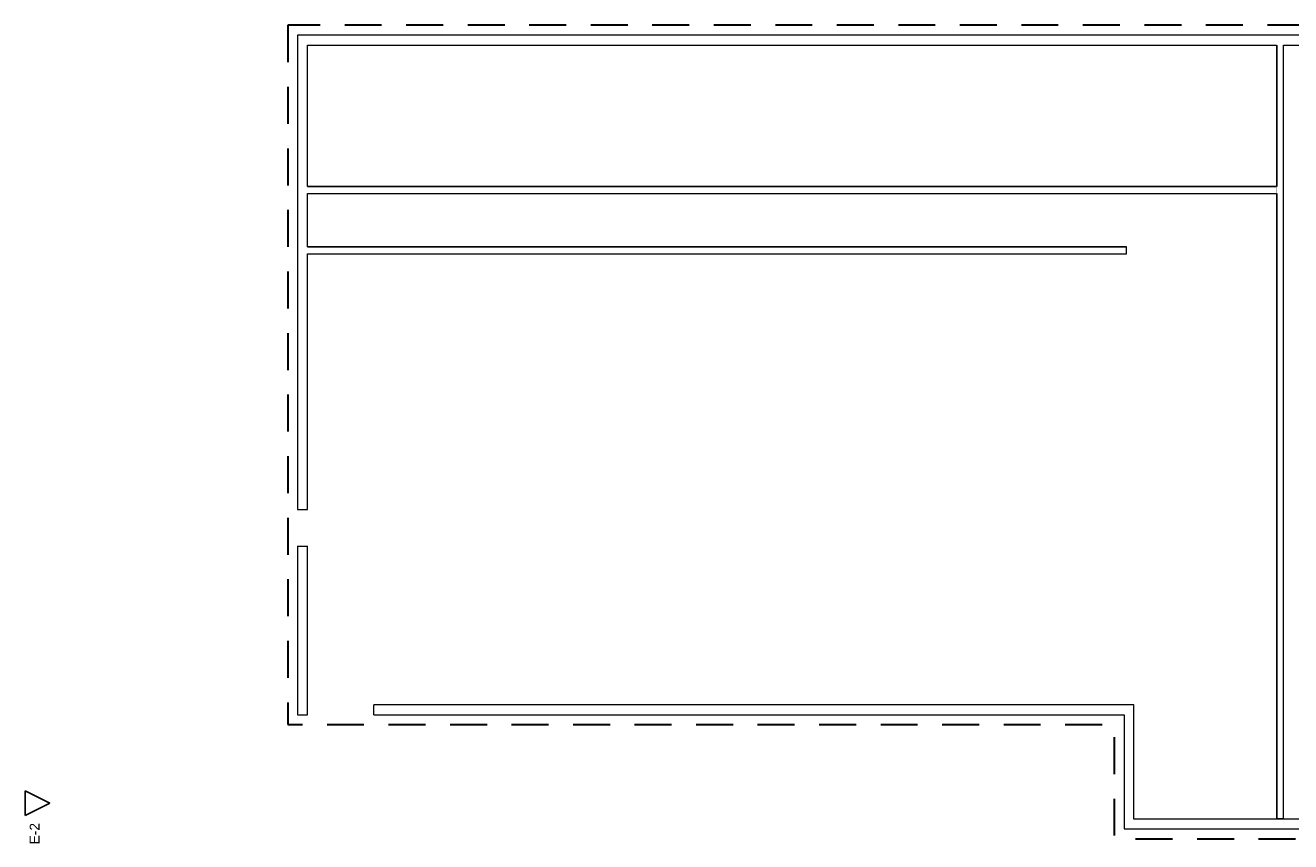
# Model space of a CAD drawing. Header units: millimetres. Extents: x -44596 to 32114, y 34976 to 82978.
# Tile 20 of 63: x 17522 to 22665, y 56206 to 59521. Entities that reach past the tile are written whole.
import ezdxf

# ---------------------------------------------------------------- set-up
doc = ezdxf.new("R2010")
doc.units = ezdxf.units.MM
doc.header["$MEASUREMENT"] = 0
doc.linetypes.add('Przerywana długa', pattern=[250, 150, -100])
doc.linetypes.add('Wipeout_Contour', pattern=[100, 0, -100])
for name, color, linetype in [('410-Fundamenty', 7, 'Continuous'), ('850-Znaczniki robocze', 7, 'Continuous'), ('Nowe_299-A Wymiary Opisy_Nr_pióra__6', 7, 'Continuous')]:
    doc.layers.add(name, color=color, linetype=linetype)
doc.styles.add('GENERATED_STYLE_2', font='txt')

msp = doc.modelspace()

# ---------------------------------------------------------------- texts
at = {"layer": '850-Znaczniki robocze', "color": 251, "lineweight": 25, "insert": (17579.5, 56281.8), "char_height": 40, "attachment_point": 9, "rotation": 90, "style": 'GENERATED_STYLE_2'}
msp.add_mtext('\\A1;{\\pqr;\\fArial|b0|i0|c238|p38;E-2}', dxfattribs=at)

# ---------------------------------------------------------------- wipeouts: each hides what was drawn before it
at = {"color": 251, "linetype": 'Wipeout_Contour', "lineweight": 0, "ltscale": 255324.375332}
msp.add_wipeout([(22635.2, 59476.5), (23559.2, 59476.5), (23559.2, 59481.5), (22635.2, 59481.5)], dxfattribs=at).dxf.layer = '410-Fundamenty'
at = {"color": 251, "linetype": 'Wipeout_Contour', "lineweight": 0, "ltscale": 240197.038681}
msp.add_wipeout([(18628.2, 57405.5), (18628.2, 56721.5), (18633.2, 56726.5), (18633.2, 57405.5)], dxfattribs=at).dxf.layer = '410-Fundamenty'
at = {"color": 251, "linetype": 'Wipeout_Contour', "lineweight": 0, "ltscale": 242577.759418}
msp.add_wipeout([(21987.2, 56721.5), (21987.2, 56257.5), (21992.2, 56262.5), (21992.2, 56726.5)], dxfattribs=at).dxf.layer = '410-Fundamenty'
at = {"color": 251, "linetype": 'Wipeout_Contour', "lineweight": 0, "ltscale": 177155.376704}
msp.add_wipeout([(17521.8, 56311.8), (17521.8, 56411.8), (17621.8, 56361.8)], dxfattribs=at).dxf.layer = '850-Znaczniki robocze'

# ---------------------------------------------------------------- next in the draw order: linework, layer by layer
at = {"layer": '850-Znaczniki robocze', "color": 251, "linetype": 'Continuous', "lineweight": 25}
for p, q in [((17521.8, 56411.8), (17621.8, 56361.8)), ((17521.8, 56311.8), (17521.8, 56411.8)), ((17621.8, 56361.8), (17521.8, 56311.8))]:
    msp.add_line(p, q, dxfattribs=at)

# ---------------------------------------------------------------- next in the draw order: wipeouts: each hides what was drawn before it
at = {"color": 251, "linetype": 'Wipeout_Contour', "lineweight": 0, "ltscale": 254652.741576}
msp.add_wipeout([(22633.7, 59476.5), (22635.2, 59476.5), (22635.2, 59481.5), (22633.7, 59481.5)], dxfattribs=at).dxf.layer = '410-Fundamenty'
at = {"color": 251, "linetype": 'Wipeout_Contour', "lineweight": 0, "ltscale": 240212.763622}
msp.add_wipeout([(18633.2, 57405.5), (18633.2, 56726.5), (18638.2, 56731.5), (18638.2, 57405.5)], dxfattribs=at).dxf.layer = '410-Fundamenty'
at = {"color": 251, "linetype": 'Wipeout_Contour', "lineweight": 0, "ltscale": 242603.66364}
msp.add_wipeout([(21992.2, 56726.5), (21992.2, 56262.5), (21997.2, 56267.5), (21997.2, 56731.5)], dxfattribs=at).dxf.layer = '410-Fundamenty'

# ---------------------------------------------------------------- next in the draw order: wipeouts: each hides what was drawn before it
at = {"color": 251, "linetype": 'Wipeout_Contour', "lineweight": 0, "ltscale": 254633.853371}
msp.add_wipeout([(22608.7, 59476.5), (22633.7, 59476.5), (22633.7, 59481.5), (22608.7, 59481.5)], dxfattribs=at).dxf.layer = '410-Fundamenty'
at = {"color": 251, "linetype": 'Wipeout_Contour', "lineweight": 0, "ltscale": 240228.489651}
msp.add_wipeout([(18638.2, 57405.5), (18638.2, 56731.5), (18643.2, 56736.5), (18643.2, 57405.5)], dxfattribs=at).dxf.layer = '410-Fundamenty'
at = {"color": 251, "linetype": 'Wipeout_Contour', "lineweight": 0, "ltscale": 242629.568393}
msp.add_wipeout([(21997.2, 56731.5), (21997.2, 56267.5), (22002.2, 56272.5), (22002.2, 56736.5)], dxfattribs=at).dxf.layer = '410-Fundamenty'

# ---------------------------------------------------------------- next in the draw order: wipeouts: each hides what was drawn before it
at = {"color": 251, "linetype": 'Wipeout_Contour', "lineweight": 0, "ltscale": 254614.966502}
msp.add_wipeout([(22607.2, 59476.5), (22608.7, 59476.5), (22608.7, 59481.5), (22607.2, 59481.5)], dxfattribs=at).dxf.layer = '410-Fundamenty'
at = {"color": 251, "linetype": 'Wipeout_Contour', "lineweight": 0, "ltscale": 255305.738937}
msp.add_wipeout([(22635.2, 59471.5), (23559.2, 59471.5), (23559.2, 59476.5), (22635.2, 59476.5)], dxfattribs=at).dxf.layer = '410-Fundamenty'
at = {"color": 251, "linetype": 'Wipeout_Contour', "lineweight": 0, "ltscale": 240275.705733}
msp.add_wipeout([(18643.2, 57405.5), (18643.2, 56736.5), (18668.2, 56761.5), (18668.2, 57405.5)], dxfattribs=at).dxf.layer = '410-Fundamenty'
at = {"color": 251, "linetype": 'Wipeout_Contour', "lineweight": 0, "ltscale": 242707.287327}
msp.add_wipeout([(22002.2, 56736.5), (22002.2, 56272.5), (22027.2, 56297.5), (22027.2, 56761.5)], dxfattribs=at).dxf.layer = '410-Fundamenty'

# ---------------------------------------------------------------- next in the draw order: linework, layer by layer
at = {"layer": '410-Fundamenty', "color": 251, "linetype": 'Continuous', "lineweight": 13, "flags": 128}
for points in [[(18628.2, 57405.5), (18633.2, 57405.5)], [(18628.2, 57405.5), (18628.2, 56721.5)], [(18633.2, 57405.5), (18638.2, 57405.5)], [(18638.2, 57405.5), (18643.2, 57405.5)], [(18643.2, 57405.5), (18668.2, 57405.5)], [(18668.2, 56761.5), (18668.2, 57405.5)], [(22027.2, 56297.5), (22027.2, 56761.5)], [(21987.2, 56721.5), (21987.2, 56257.5)]]:
    msp.add_lwpolyline(points, dxfattribs=at)

# ---------------------------------------------------------------- next in the draw order: wipeouts: each hides what was drawn before it
at = {"color": 251, "linetype": 'Wipeout_Contour', "lineweight": 0, "ltscale": 252002.846307}
msp.add_wipeout([(22607.2, 59481.5), (18628.2, 59481.5), (18633.2, 59476.5), (22607.2, 59476.5)], dxfattribs=at).dxf.layer = '410-Fundamenty'
at = {"color": 251, "linetype": 'Wipeout_Contour', "lineweight": 0, "ltscale": 254634.056154}
msp.add_wipeout([(22633.7, 59471.5), (22635.2, 59471.5), (22635.2, 59476.5), (22633.7, 59476.5)], dxfattribs=at).dxf.layer = '410-Fundamenty'

# ---------------------------------------------------------------- next in the draw order: wipeouts: each hides what was drawn before it
at = {"color": 251, "linetype": 'Wipeout_Contour', "lineweight": 0, "ltscale": 254615.166562}
msp.add_wipeout([(22608.7, 59471.5), (22633.7, 59471.5), (22633.7, 59476.5), (22608.7, 59476.5)], dxfattribs=at).dxf.layer = '410-Fundamenty'
at = {"color": 251, "linetype": 'Wipeout_Contour', "lineweight": 0, "ltscale": 238925.236165}
msp.add_wipeout([(18628.2, 56721.5), (18668.2, 56721.5), (18668.2, 56726.5), (18633.2, 56726.5)], dxfattribs=at).dxf.layer = '410-Fundamenty'
at = {"color": 251, "linetype": 'Wipeout_Contour', "lineweight": 0, "ltscale": 241365.917473}
msp.add_wipeout([(18938.2, 56721.5), (21987.2, 56721.5), (21992.2, 56726.5), (18938.2, 56726.5)], dxfattribs=at).dxf.layer = '410-Fundamenty'
at = {"color": 251, "linetype": 'Wipeout_Contour', "lineweight": 0, "ltscale": 242636.86155}
msp.add_wipeout([(23225.2, 56262.5), (21992.2, 56262.5), (21987.2, 56257.5), (23225.2, 56257.5)], dxfattribs=at).dxf.layer = '410-Fundamenty'

# ---------------------------------------------------------------- next in the draw order: wipeouts: each hides what was drawn before it
at = {"color": 251, "linetype": 'Wipeout_Contour', "lineweight": 0, "ltscale": 254596.278307}
msp.add_wipeout([(22607.2, 59471.5), (22608.7, 59471.5), (22608.7, 59476.5), (22607.2, 59476.5)], dxfattribs=at).dxf.layer = '410-Fundamenty'
at = {"color": 251, "linetype": 'Wipeout_Contour', "lineweight": 0, "ltscale": 255287.102747}
msp.add_wipeout([(22635.2, 59466.5), (23559.2, 59466.5), (23559.2, 59471.5), (22635.2, 59471.5)], dxfattribs=at).dxf.layer = '410-Fundamenty'
at = {"color": 251, "linetype": 'Wipeout_Contour', "lineweight": 0, "ltscale": 238947.354074}
msp.add_wipeout([(18633.2, 56726.5), (18668.2, 56726.5), (18668.2, 56731.5), (18638.2, 56731.5)], dxfattribs=at).dxf.layer = '410-Fundamenty'
at = {"color": 251, "linetype": 'Wipeout_Contour', "lineweight": 0, "ltscale": 241388.343764}
msp.add_wipeout([(18938.2, 56726.5), (21992.2, 56726.5), (21997.2, 56731.5), (18938.2, 56731.5)], dxfattribs=at).dxf.layer = '410-Fundamenty'
at = {"color": 251, "linetype": 'Wipeout_Contour', "lineweight": 0, "ltscale": 242659.061238}
msp.add_wipeout([(23225.2, 56267.5), (21997.2, 56267.5), (21992.2, 56262.5), (23225.2, 56262.5)], dxfattribs=at).dxf.layer = '410-Fundamenty'

# ---------------------------------------------------------------- next in the draw order: wipeouts: each hides what was drawn before it
at = {"color": 251, "linetype": 'Wipeout_Contour', "lineweight": 0, "ltscale": 251986.961529}
msp.add_wipeout([(22607.2, 59476.5), (18633.2, 59476.5), (18638.2, 59471.5), (22607.2, 59471.5)], dxfattribs=at).dxf.layer = '410-Fundamenty'
at = {"color": 251, "linetype": 'Wipeout_Contour', "lineweight": 0, "ltscale": 254615.370931}
msp.add_wipeout([(22633.7, 59466.5), (22635.2, 59466.5), (22635.2, 59471.5), (22633.7, 59471.5)], dxfattribs=at).dxf.layer = '410-Fundamenty'
at = {"color": 251, "linetype": 'Wipeout_Contour', "lineweight": 0, "ltscale": 238969.47054}
msp.add_wipeout([(18638.2, 56731.5), (18668.2, 56731.5), (18668.2, 56736.5), (18643.2, 56736.5)], dxfattribs=at).dxf.layer = '410-Fundamenty'
at = {"color": 251, "linetype": 'Wipeout_Contour', "lineweight": 0, "ltscale": 241410.770405}
msp.add_wipeout([(18938.2, 56731.5), (21997.2, 56731.5), (22002.2, 56736.5), (18938.2, 56736.5)], dxfattribs=at).dxf.layer = '410-Fundamenty'
at = {"color": 251, "linetype": 'Wipeout_Contour', "lineweight": 0, "ltscale": 242681.261312}
msp.add_wipeout([(23225.2, 56272.5), (22002.2, 56272.5), (21997.2, 56267.5), (23225.2, 56267.5)], dxfattribs=at).dxf.layer = '410-Fundamenty'

# ---------------------------------------------------------------- next in the draw order: wipeouts: each hides what was drawn before it
at = {"color": 251, "linetype": 'Wipeout_Contour', "lineweight": 0, "ltscale": 254596.479953}
msp.add_wipeout([(22608.7, 59466.5), (22633.7, 59466.5), (22633.7, 59471.5), (22608.7, 59471.5)], dxfattribs=at).dxf.layer = '410-Fundamenty'
at = {"color": 251, "linetype": 'Wipeout_Contour', "lineweight": 0, "ltscale": 179262.463944}
msp.add_wipeout([(18668.2, 56761.5), (18643.2, 56736.5), (18668.2, 56736.5)], dxfattribs=at).dxf.layer = '410-Fundamenty'
at = {"color": 251, "linetype": 'Wipeout_Contour', "lineweight": 0, "ltscale": 241478.055576}
msp.add_wipeout([(18938.2, 56736.5), (22002.2, 56736.5), (22027.2, 56761.5), (18938.2, 56761.5)], dxfattribs=at).dxf.layer = '410-Fundamenty'
at = {"color": 251, "linetype": 'Wipeout_Contour', "lineweight": 0, "ltscale": 242747.858787}
msp.add_wipeout([(23225.2, 56297.5), (22027.2, 56297.5), (22002.2, 56272.5), (23225.2, 56272.5)], dxfattribs=at).dxf.layer = '410-Fundamenty'

# ---------------------------------------------------------------- next in the draw order: linework, layer by layer
at = {"layer": '410-Fundamenty', "color": 251, "linetype": 'Continuous', "lineweight": 13, "flags": 128}
for points in [[(18668.2, 56736.5), (18668.2, 56761.5)], [(18668.2, 56731.5), (18668.2, 56736.5)], [(18668.2, 56726.5), (18668.2, 56731.5)], [(18668.2, 56721.5), (18668.2, 56726.5)], [(22027.2, 56761.5), (18938.2, 56761.5)], [(18938.2, 56736.5), (18938.2, 56761.5)], [(18938.2, 56731.5), (18938.2, 56736.5)], [(18938.2, 56726.5), (18938.2, 56731.5)], [(18938.2, 56721.5), (18938.2, 56726.5)], [(18628.2, 56721.5), (18668.2, 56721.5)], [(18938.2, 56721.5), (21987.2, 56721.5)], [(23225.2, 56297.5), (22027.2, 56297.5)], [(21987.2, 56257.5), (23225.2, 56257.5)]]:
    msp.add_lwpolyline(points, dxfattribs=at)

# ---------------------------------------------------------------- next in the draw order: wipeouts: each hides what was drawn before it
at = {"color": 251, "linetype": 'Wipeout_Contour', "lineweight": 0, "ltscale": 254577.590311}
msp.add_wipeout([(22607.2, 59466.5), (22608.7, 59466.5), (22608.7, 59471.5), (22607.2, 59471.5)], dxfattribs=at).dxf.layer = '410-Fundamenty'
at = {"color": 251, "linetype": 'Wipeout_Contour', "lineweight": 0, "ltscale": 255231.195932}
msp.add_wipeout([(22635.2, 59441.5), (23559.2, 59441.5), (23559.2, 59466.5), (22635.2, 59466.5)], dxfattribs=at).dxf.layer = '410-Fundamenty'

# ---------------------------------------------------------------- next in the draw order: wipeouts: each hides what was drawn before it
at = {"color": 251, "linetype": 'Wipeout_Contour', "lineweight": 0, "ltscale": 251971.078112}
msp.add_wipeout([(22607.2, 59471.5), (18638.2, 59471.5), (18643.2, 59466.5), (22607.2, 59466.5)], dxfattribs=at).dxf.layer = '410-Fundamenty'
at = {"color": 251, "linetype": 'Wipeout_Contour', "lineweight": 0, "ltscale": 254559.316957}
msp.add_wipeout([(22633.7, 59441.5), (22635.2, 59441.5), (22635.2, 59466.5), (22633.7, 59466.5)], dxfattribs=at).dxf.layer = '410-Fundamenty'

# ---------------------------------------------------------------- next in the draw order: wipeouts: each hides what was drawn before it
at = {"color": 251, "linetype": 'Wipeout_Contour', "lineweight": 0, "ltscale": 254540.421818}
msp.add_wipeout([(22608.7, 59441.5), (22633.7, 59441.5), (22633.7, 59466.5), (22608.7, 59466.5)], dxfattribs=at).dxf.layer = '410-Fundamenty'

# ---------------------------------------------------------------- next in the draw order: linework, layer by layer
at = {"layer": '410-Fundamenty', "color": 251, "linetype": 'Continuous', "lineweight": 13, "flags": 128}
msp.add_lwpolyline([(22635.2, 59441.5), (23519.2, 59441.5)], dxfattribs=at)

# ---------------------------------------------------------------- next in the draw order: wipeouts: each hides what was drawn before it
at = {"color": 251, "linetype": 'Wipeout_Contour', "lineweight": 0, "ltscale": 254521.528015}
msp.add_wipeout([(22607.2, 59441.5), (22608.7, 59441.5), (22608.7, 59466.5), (22607.2, 59466.5)], dxfattribs=at).dxf.layer = '410-Fundamenty'

# ---------------------------------------------------------------- next in the draw order: wipeouts: each hides what was drawn before it
at = {"color": 251, "linetype": 'Wipeout_Contour', "lineweight": 0, "ltscale": 251923.438355}
msp.add_wipeout([(22607.2, 59466.5), (18643.2, 59466.5), (18668.2, 59441.5), (22607.2, 59441.5)], dxfattribs=at).dxf.layer = '410-Fundamenty'

# ---------------------------------------------------------------- next in the draw order: linework, layer by layer
at = {"layer": '410-Fundamenty', "color": 251, "linetype": 'Continuous', "lineweight": 13, "flags": 128}
for points in [[(23559.2, 59481.5), (18628.2, 59481.5)], [(18668.2, 59441.5), (22607.2, 59441.5)]]:
    msp.add_lwpolyline(points, dxfattribs=at)

# ---------------------------------------------------------------- next in the draw order: wipeouts: each hides what was drawn before it
at = {"color": 251, "linetype": 'Wipeout_Contour', "lineweight": 0, "ltscale": 248223.738944}
msp.add_wipeout([(18633.2, 58866.5), (18633.2, 59476.5), (18628.2, 59481.5), (18628.2, 58866.5)], dxfattribs=at).dxf.layer = '410-Fundamenty'

# ---------------------------------------------------------------- next in the draw order: wipeouts: each hides what was drawn before it
at = {"color": 251, "linetype": 'Wipeout_Contour', "lineweight": 0, "ltscale": 247052.805171}
msp.add_wipeout([(18633.2, 58865), (18633.2, 58866.5), (18628.2, 58866.5), (18628.2, 58865)], dxfattribs=at).dxf.layer = '410-Fundamenty'

# ---------------------------------------------------------------- next in the draw order: wipeouts: each hides what was drawn before it
at = {"color": 251, "linetype": 'Wipeout_Contour', "lineweight": 0, "ltscale": 247002.292399}
msp.add_wipeout([(18633.2, 58840), (18633.2, 58865), (18628.2, 58865), (18628.2, 58840)], dxfattribs=at).dxf.layer = '410-Fundamenty'

# ---------------------------------------------------------------- next in the draw order: wipeouts: each hides what was drawn before it
at = {"color": 251, "linetype": 'Wipeout_Contour', "lineweight": 0, "ltscale": 248220.22552}
msp.add_wipeout([(18638.2, 58866.5), (18638.2, 59471.5), (18633.2, 59476.5), (18633.2, 58866.5)], dxfattribs=at).dxf.layer = '410-Fundamenty'
at = {"color": 251, "linetype": 'Wipeout_Contour', "lineweight": 0, "ltscale": 246951.779965}
msp.add_wipeout([(18633.2, 58838.5), (18633.2, 58840), (18628.2, 58840), (18628.2, 58838.5)], dxfattribs=at).dxf.layer = '410-Fundamenty'

# ---------------------------------------------------------------- next in the draw order: wipeouts: each hides what was drawn before it
at = {"color": 251, "linetype": 'Wipeout_Contour', "lineweight": 0, "ltscale": 246535.367507}
msp.add_wipeout([(18633.2, 58621.5), (18633.2, 58838.5), (18628.2, 58838.5), (18628.2, 58621.5)], dxfattribs=at).dxf.layer = '410-Fundamenty'
at = {"color": 251, "linetype": 'Wipeout_Contour', "lineweight": 0, "ltscale": 247058.859796}
msp.add_wipeout([(18638.2, 58865), (18638.2, 58866.5), (18633.2, 58866.5), (18633.2, 58865)], dxfattribs=at).dxf.layer = '410-Fundamenty'

# ---------------------------------------------------------------- next in the draw order: wipeouts: each hides what was drawn before it
at = {"color": 251, "linetype": 'Wipeout_Contour', "lineweight": 0, "ltscale": 247008.348263}
msp.add_wipeout([(18638.2, 58840), (18638.2, 58865), (18633.2, 58865), (18633.2, 58840)], dxfattribs=at).dxf.layer = '410-Fundamenty'
at = {"color": 251, "linetype": 'Wipeout_Contour', "lineweight": 0, "ltscale": 246118.958049}
msp.add_wipeout([(18633.2, 58620), (18633.2, 58621.5), (18628.2, 58621.5), (18628.2, 58620)], dxfattribs=at).dxf.layer = '410-Fundamenty'

# ---------------------------------------------------------------- next in the draw order: wipeouts: each hides what was drawn before it
at = {"color": 251, "linetype": 'Wipeout_Contour', "lineweight": 0, "ltscale": 248216.714092}
msp.add_wipeout([(18643.2, 58866.5), (18643.2, 59466.5), (18638.2, 59471.5), (18638.2, 58866.5)], dxfattribs=at).dxf.layer = '410-Fundamenty'
at = {"color": 251, "linetype": 'Wipeout_Contour', "lineweight": 0, "ltscale": 246957.837067}
msp.add_wipeout([(18638.2, 58838.5), (18638.2, 58840), (18633.2, 58840), (18633.2, 58838.5)], dxfattribs=at).dxf.layer = '410-Fundamenty'
at = {"color": 251, "linetype": 'Wipeout_Contour', "lineweight": 0, "ltscale": 246068.464661}
msp.add_wipeout([(18633.2, 58595), (18633.2, 58620), (18628.2, 58620), (18628.2, 58595)], dxfattribs=at).dxf.layer = '410-Fundamenty'

# ---------------------------------------------------------------- next in the draw order: wipeouts: each hides what was drawn before it
at = {"color": 251, "linetype": 'Wipeout_Contour', "lineweight": 0, "ltscale": 246541.434857}
msp.add_wipeout([(18638.2, 58621.5), (18638.2, 58838.5), (18633.2, 58838.5), (18633.2, 58621.5)], dxfattribs=at).dxf.layer = '410-Fundamenty'
at = {"color": 251, "linetype": 'Wipeout_Contour', "lineweight": 0, "ltscale": 247064.915891}
msp.add_wipeout([(18643.2, 58865), (18643.2, 58866.5), (18638.2, 58866.5), (18638.2, 58865)], dxfattribs=at).dxf.layer = '410-Fundamenty'
at = {"color": 251, "linetype": 'Wipeout_Contour', "lineweight": 0, "ltscale": 246017.971613}
msp.add_wipeout([(18633.2, 58593.5), (18633.2, 58595), (18628.2, 58595), (18628.2, 58593.5)], dxfattribs=at).dxf.layer = '410-Fundamenty'

# ---------------------------------------------------------------- next in the draw order: wipeouts: each hides what was drawn before it
at = {"color": 251, "linetype": 'Wipeout_Contour', "lineweight": 0, "ltscale": 247014.405597}
msp.add_wipeout([(18643.2, 58840), (18643.2, 58865), (18638.2, 58865), (18638.2, 58840)], dxfattribs=at).dxf.layer = '410-Fundamenty'
at = {"color": 251, "linetype": 'Wipeout_Contour', "lineweight": 0, "ltscale": 244038.987534}
msp.add_wipeout([(18628.2, 58593.5), (18628.2, 57555.5), (18633.2, 57555.5), (18633.2, 58593.5)], dxfattribs=at).dxf.layer = '410-Fundamenty'
at = {"color": 251, "linetype": 'Wipeout_Contour', "lineweight": 0, "ltscale": 246125.035647}
msp.add_wipeout([(18638.2, 58620), (18638.2, 58621.5), (18633.2, 58621.5), (18633.2, 58620)], dxfattribs=at).dxf.layer = '410-Fundamenty'

# ---------------------------------------------------------------- next in the draw order: wipeouts: each hides what was drawn before it
at = {"color": 251, "linetype": 'Wipeout_Contour', "lineweight": 0, "ltscale": 248206.166032}
msp.add_wipeout([(18668.2, 58866.5), (18668.2, 59441.5), (18643.2, 59466.5), (18643.2, 58866.5)], dxfattribs=at).dxf.layer = '410-Fundamenty'
at = {"color": 251, "linetype": 'Wipeout_Contour', "lineweight": 0, "ltscale": 246963.89564}
msp.add_wipeout([(18643.2, 58838.5), (18643.2, 58840), (18638.2, 58840), (18638.2, 58838.5)], dxfattribs=at).dxf.layer = '410-Fundamenty'
at = {"color": 251, "linetype": 'Wipeout_Contour', "lineweight": 0, "ltscale": 246074.543506}
msp.add_wipeout([(18638.2, 58595), (18638.2, 58620), (18633.2, 58620), (18633.2, 58595)], dxfattribs=at).dxf.layer = '410-Fundamenty'

# ---------------------------------------------------------------- next in the draw order: wipeouts: each hides what was drawn before it
at = {"color": 251, "linetype": 'Wipeout_Contour', "lineweight": 0, "ltscale": 246547.503679}
msp.add_wipeout([(18643.2, 58621.5), (18643.2, 58838.5), (18638.2, 58838.5), (18638.2, 58621.5)], dxfattribs=at).dxf.layer = '410-Fundamenty'
at = {"color": 251, "linetype": 'Wipeout_Contour', "lineweight": 0, "ltscale": 247083.097318}
msp.add_wipeout([(18668.2, 58865), (18668.2, 58866.5), (18643.2, 58866.5), (18643.2, 58865)], dxfattribs=at).dxf.layer = '410-Fundamenty'
at = {"color": 251, "linetype": 'Wipeout_Contour', "lineweight": 0, "ltscale": 246024.051705}
msp.add_wipeout([(18638.2, 58593.5), (18638.2, 58595), (18633.2, 58595), (18633.2, 58593.5)], dxfattribs=at).dxf.layer = '410-Fundamenty'

# ---------------------------------------------------------------- next in the draw order: wipeouts: each hides what was drawn before it
at = {"color": 251, "linetype": 'Wipeout_Contour', "lineweight": 0, "ltscale": 247032.590741}
msp.add_wipeout([(18668.2, 58840), (18668.2, 58865), (18643.2, 58865), (18643.2, 58840)], dxfattribs=at).dxf.layer = '410-Fundamenty'
at = {"color": 251, "linetype": 'Wipeout_Contour', "lineweight": 0, "ltscale": 244045.117331}
msp.add_wipeout([(18633.2, 58593.5), (18633.2, 57555.5), (18638.2, 57555.5), (18638.2, 58593.5)], dxfattribs=at).dxf.layer = '410-Fundamenty'
at = {"color": 251, "linetype": 'Wipeout_Contour', "lineweight": 0, "ltscale": 246131.114719}
msp.add_wipeout([(18643.2, 58620), (18643.2, 58621.5), (18638.2, 58621.5), (18638.2, 58620)], dxfattribs=at).dxf.layer = '410-Fundamenty'

# ---------------------------------------------------------------- next in the draw order: linework, layer by layer
at = {"layer": '410-Fundamenty', "color": 251, "linetype": 'Continuous', "lineweight": 13, "flags": 128}
msp.add_lwpolyline([(18668.2, 58866.5), (18668.2, 59441.5)], dxfattribs=at)

# ---------------------------------------------------------------- next in the draw order: wipeouts: each hides what was drawn before it
at = {"color": 251, "linetype": 'Wipeout_Contour', "lineweight": 0, "ltscale": 246982.084503}
msp.add_wipeout([(18668.2, 58838.5), (18668.2, 58840), (18643.2, 58840), (18643.2, 58838.5)], dxfattribs=at).dxf.layer = '410-Fundamenty'
at = {"color": 251, "linetype": 'Wipeout_Contour', "lineweight": 0, "ltscale": 246080.623826}
msp.add_wipeout([(18643.2, 58595), (18643.2, 58620), (18638.2, 58620), (18638.2, 58595)], dxfattribs=at).dxf.layer = '410-Fundamenty'

# ---------------------------------------------------------------- next in the draw order: wipeouts: each hides what was drawn before it
at = {"color": 251, "linetype": 'Wipeout_Contour', "lineweight": 0, "ltscale": 246565.723307}
msp.add_wipeout([(18668.2, 58621.5), (18668.2, 58838.5), (18643.2, 58838.5), (18643.2, 58621.5)], dxfattribs=at).dxf.layer = '410-Fundamenty'
at = {"color": 251, "linetype": 'Wipeout_Contour', "lineweight": 0, "ltscale": 246030.133273}
msp.add_wipeout([(18643.2, 58593.5), (18643.2, 58595), (18638.2, 58595), (18638.2, 58593.5)], dxfattribs=at).dxf.layer = '410-Fundamenty'

# ---------------------------------------------------------------- next in the draw order: wipeouts: each hides what was drawn before it
at = {"color": 251, "linetype": 'Wipeout_Contour', "lineweight": 0, "ltscale": 244051.248613}
msp.add_wipeout([(18638.2, 58593.5), (18638.2, 57555.5), (18643.2, 57555.5), (18643.2, 58593.5)], dxfattribs=at).dxf.layer = '410-Fundamenty'
at = {"color": 251, "linetype": 'Wipeout_Contour', "lineweight": 0, "ltscale": 246149.365116}
msp.add_wipeout([(18668.2, 58620), (18668.2, 58621.5), (18643.2, 58621.5), (18643.2, 58620)], dxfattribs=at).dxf.layer = '410-Fundamenty'

# ---------------------------------------------------------------- next in the draw order: wipeouts: each hides what was drawn before it
at = {"color": 251, "linetype": 'Wipeout_Contour', "lineweight": 0, "ltscale": 246098.877967}
msp.add_wipeout([(18668.2, 58595), (18668.2, 58620), (18643.2, 58620), (18643.2, 58595)], dxfattribs=at).dxf.layer = '410-Fundamenty'

# ---------------------------------------------------------------- next in the draw order: linework, layer by layer
at = {"layer": '410-Fundamenty', "color": 251, "linetype": 'Continuous', "lineweight": 13, "flags": 128}
msp.add_lwpolyline([(18668.2, 58621.5), (18668.2, 58838.5)], dxfattribs=at)

# ---------------------------------------------------------------- next in the draw order: wipeouts: each hides what was drawn before it
at = {"color": 251, "linetype": 'Wipeout_Contour', "lineweight": 0, "ltscale": 246048.391159}
msp.add_wipeout([(18668.2, 58593.5), (18668.2, 58595), (18643.2, 58595), (18643.2, 58593.5)], dxfattribs=at).dxf.layer = '410-Fundamenty'

# ---------------------------------------------------------------- next in the draw order: wipeouts: each hides what was drawn before it
at = {"color": 251, "linetype": 'Wipeout_Contour', "lineweight": 0, "ltscale": 249612.943364}
msp.add_wipeout([(18668.2, 58838.5), (22610.2, 58838.5), (22610.2, 58840), (18668.2, 58840)], dxfattribs=at).dxf.layer = '410-Fundamenty'
at = {"color": 251, "linetype": 'Wipeout_Contour', "lineweight": 0, "ltscale": 244069.655727}
msp.add_wipeout([(18643.2, 58593.5), (18643.2, 57555.5), (18668.2, 57555.5), (18668.2, 58593.5)], dxfattribs=at).dxf.layer = '410-Fundamenty'

# ---------------------------------------------------------------- next in the draw order: linework, layer by layer
at = {"layer": '410-Fundamenty', "color": 251, "linetype": 'Continuous', "lineweight": 13, "flags": 128}
for points in [[(18628.2, 59481.5), (18628.2, 57555.5)], [(18668.2, 57555.5), (18668.2, 58593.5)], [(18628.2, 57555.5), (18633.2, 57555.5)], [(18633.2, 57555.5), (18638.2, 57555.5)], [(18638.2, 57555.5), (18643.2, 57555.5)], [(18643.2, 57555.5), (18668.2, 57555.5)]]:
    msp.add_lwpolyline(points, dxfattribs=at)

# ---------------------------------------------------------------- next in the draw order: wipeouts: each hides what was drawn before it
at = {"color": 251, "linetype": 'Wipeout_Contour', "lineweight": 0, "ltscale": 249712.902929}
msp.add_wipeout([(22610.2, 58866.5), (18668.2, 58866.5), (18668.2, 58865), (22610.2, 58865)], dxfattribs=at).dxf.layer = '410-Fundamenty'

# ---------------------------------------------------------------- next in the draw order: wipeouts: each hides what was drawn before it
at = {"color": 251, "linetype": 'Wipeout_Contour', "lineweight": 0, "ltscale": 249662.922959}
msp.add_wipeout([(18668.2, 58840), (22610.2, 58840), (22610.2, 58865), (18668.2, 58865)], dxfattribs=at).dxf.layer = '410-Fundamenty'
at = {"color": 251, "linetype": 'Wipeout_Contour', "lineweight": 0, "ltscale": 248251.785154}
msp.add_wipeout([(18668.2, 58593.5), (21997.2, 58593.5), (21997.2, 58595), (18668.2, 58595)], dxfattribs=at).dxf.layer = '410-Fundamenty'

# ---------------------------------------------------------------- next in the draw order: linework, layer by layer
at = {"layer": '410-Fundamenty', "color": 251, "linetype": 'Continuous', "lineweight": 13, "flags": 128}
for points in [[(22610.2, 58866.5), (18668.2, 58866.5)], [(18668.2, 58838.5), (22610.2, 58838.5)], [(22610.2, 58865), (22610.2, 58866.5)], [(22610.2, 58840), (22610.2, 58865)], [(22610.2, 58838.5), (22610.2, 58840)]]:
    msp.add_lwpolyline(points, dxfattribs=at)

# ---------------------------------------------------------------- next in the draw order: wipeouts: each hides what was drawn before it
at = {"color": 251, "linetype": 'Wipeout_Contour', "lineweight": 0, "ltscale": 248351.871038}
msp.add_wipeout([(21997.2, 58621.5), (18668.2, 58621.5), (18668.2, 58620), (21997.2, 58620)], dxfattribs=at).dxf.layer = '410-Fundamenty'

# ---------------------------------------------------------------- next in the draw order: wipeouts: each hides what was drawn before it
at = {"color": 251, "linetype": 'Wipeout_Contour', "lineweight": 0, "ltscale": 248624.155427}
msp.add_wipeout([(22607.2, 59441.5), (22607.2, 56299.5), (22608.7, 56299.5), (22608.7, 59441.5)], dxfattribs=at).dxf.layer = '410-Fundamenty'
at = {"color": 251, "linetype": 'Wipeout_Contour', "lineweight": 0, "ltscale": 248301.827909}
msp.add_wipeout([(18668.2, 58595), (21997.2, 58595), (21997.2, 58620), (18668.2, 58620)], dxfattribs=at).dxf.layer = '410-Fundamenty'

# ---------------------------------------------------------------- next in the draw order: linework, layer by layer
at = {"layer": '410-Fundamenty', "color": 251, "linetype": 'Continuous', "lineweight": 13, "flags": 128}
for points in [[(21997.2, 58621.5), (18668.2, 58621.5)], [(18668.2, 58593.5), (21997.2, 58593.5)], [(21997.2, 58620), (21997.2, 58621.5)], [(21997.2, 58595), (21997.2, 58620)], [(21997.2, 58593.5), (21997.2, 58595)]]:
    msp.add_lwpolyline(points, dxfattribs=at)

# ---------------------------------------------------------------- next in the draw order: wipeouts: each hides what was drawn before it
at = {"color": 251, "linetype": 'Wipeout_Contour', "lineweight": 0, "ltscale": 248662.861996}
msp.add_wipeout([(22635.2, 56299.5), (22635.2, 59441.5), (22633.7, 59441.5), (22633.7, 56299.5)], dxfattribs=at).dxf.layer = '410-Fundamenty'

# ---------------------------------------------------------------- next in the draw order: wipeouts: each hides what was drawn before it
at = {"color": 251, "linetype": 'Wipeout_Contour', "lineweight": 0, "ltscale": 248643.508028}
msp.add_wipeout([(22608.7, 59441.5), (22608.7, 56299.5), (22633.7, 56299.5), (22633.7, 59441.5)], dxfattribs=at).dxf.layer = '410-Fundamenty'

# ---------------------------------------------------------------- next in the draw order: linework, layer by layer
at = {"layer": '410-Fundamenty', "color": 251, "linetype": 'Continuous', "lineweight": 13, "flags": 128}
for points in [[(22607.2, 59441.5), (22607.2, 58866.5)], [(22635.2, 56299.5), (22635.2, 59441.5)], [(22607.2, 58838.5), (22607.2, 56299.5)], [(22607.2, 56299.5), (22608.7, 56299.5)], [(22608.7, 56299.5), (22633.7, 56299.5)], [(22633.7, 56299.5), (22635.2, 56299.5)]]:
    msp.add_lwpolyline(points, dxfattribs=at)
at = {"layer": 'Nowe_299-A Wymiary Opisy_Nr_pióra__6', "color": 251, "linetype": 'Przerywana długa', "lineweight": 30, "flags": 128}
msp.add_lwpolyline([(18588.2, 59521.5), (18588.2, 56681.5), (21947.2, 56681.5), (21947.2, 56217.5), (23245.2, 56217.5), (23245.2, 56297.5), (23550.2, 56297.5), (23550.2, 56486.3), (23550.2, 56728), (23551.2, 56728), (23550.2, 56728), (23550.3, 57025.5), (23599.2, 57025.5), (23599.2, 59521.5)], close=True, dxfattribs=at)

doc.saveas('drawing.dxf')
